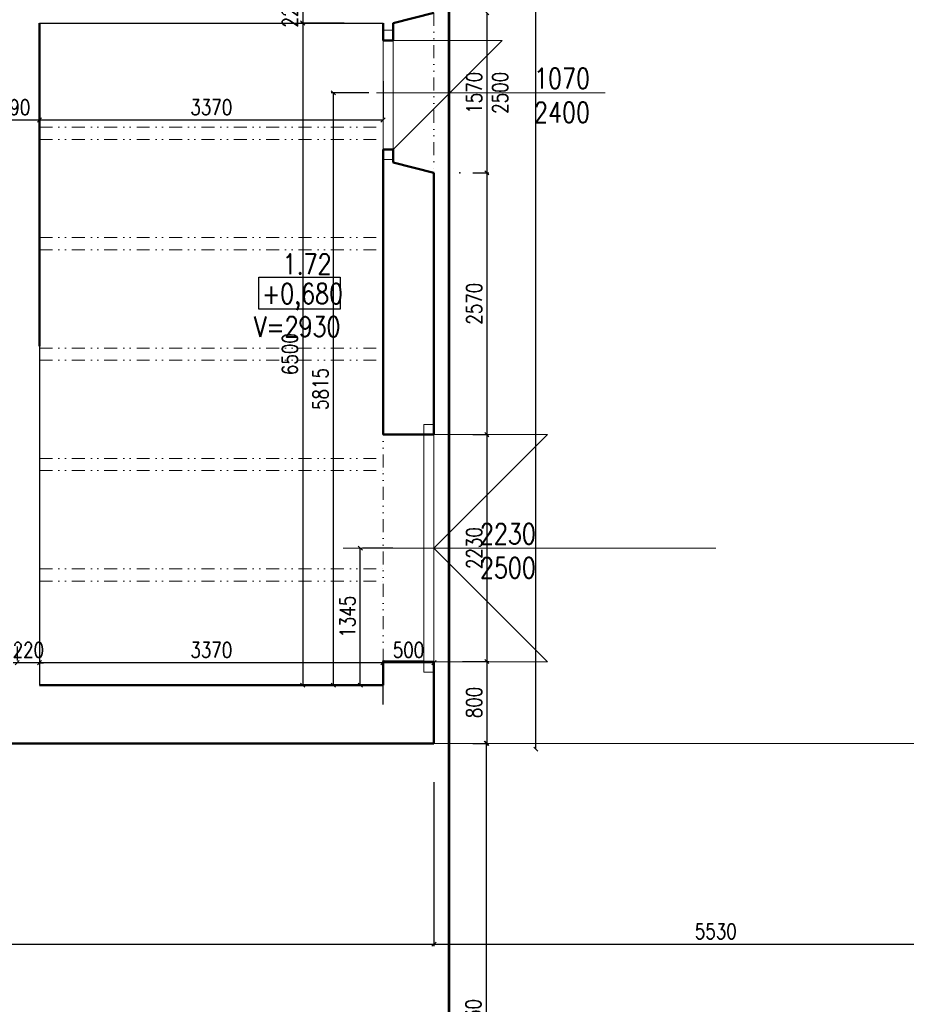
# Model space of a CAD drawing. Header units: millimetres. Extents: x -238874 to 551972, y -298952 to 658415.
# Tile 143 of 256: x 78933 to 87633, y 46209 to 55873. Entities that reach past the tile are written whole.
import ezdxf

# ---------------------------------------------------------------- set-up
doc = ezdxf.new("R2010")
doc.units = ezdxf.units.MM
doc.header["$LTSCALE"] = 20
doc.linetypes.add('DIVIDE2', pattern=[15.875, 6.35, -3.175, 0, -3.175, 0, -3.175])
doc.layers.add('CKNETISK', color=116, linetype='Continuous', lineweight=18, plot=False)
for name, color, linetype, lineweight in [('CKTEXTY_MALE', 140, 'Continuous', 18), ('NOSNÉ', 8, 'Continuous', 50), ('PRUCHODY', 7, 'Continuous', 18)]:
    doc.layers.add(name, color=color, linetype=linetype, lineweight=lineweight)
for name, color, linetype in [('CZ', 255, 'Continuous'), ('KOTY', 8, 'Continuous'), ('ZDP', 50, 'Continuous')]:
    doc.layers.add(name, color=color, linetype=linetype)
doc.styles.add('SIMPLEX', font='SIMPLEX.shx', dxfattribs={"width": 0.8, "bigfont": 'CAD13.shx'})
doc.styles.get("Standard").update_dxf_attribs({"font": 'simplex.shx', "width": 0.8})
doc.dimstyles.new('CKA', dxfattribs={"dimtxt": 200, "dimasz": 40, "dimexe": 20, "dimexo": 0.2, "dimgap": 50, "dimtad": 1, "dimdec": 0, "dimrnd": 1, "dimzin": 0, "dimdsep": 46, "dimtxsty": 'Standard', "dimblk1": 'OBLIQUE', "dimblk2": 'OBLIQUE', "dimsah": 1, "dimcen": 0.09, "dimclrd": 253, "dimclre": 253, "dimclrt": 253, "dimadec": 0, "dimazin": 0, "dimtfac": 1, "dimtdec": 0, "dimtix": 1, "dimtmove": 2, "dimatfit": 3, "dimfxl": 1, "dimtolj": 1, "dimtzin": 0, "dimarcsym": 0})

# ---------------------------------------------------------------- blocks, each defined once
blk = doc.blocks.new('_OBLIQUE')
at = {"color": 0, "linetype": 'ByBlock'}
blk.add_line((-0.5, -0.5), (0.5, 0.5), dxfattribs=at)
blk = doc.blocks.new('*D62')
at = {"layer": 'DEFPOINTS', "color": 0, "transparency": 16777216}
for p in [(82998, 48770), (82998, 43340), (83509.8, 43340)]:
    blk.add_point(p, dxfattribs=at)
at = {"layer": 'KOTY', "lineweight": -2, "transparency": 16777216}
for p, q in [((83509.8, 48770), (83509.8, 43340)), ((83378.7, 43340), (83529.8, 43340))]:
    blk.add_line(p, q, dxfattribs=at)
at = {"layer": 'KOTY', "lineweight": -2, "transparency": 16777216, "xscale": 40, "yscale": 40, "zscale": 40}
for p, rotation in [((83509.8, 48770), 90), ((83509.8, 43340), 270)]:
    blk.add_blockref('_OBLIQUE', p, dxfattribs=dict(at, rotation=rotation))
at = {"layer": 'KOTY', "transparency": 16777216, "insert": (83384.8, 46055), "char_height": 150, "attachment_point": 5, "rotation": 90, "style": 'SIMPLEX'}
blk.add_mtext('\\A1;5430', dxfattribs=at)
blk = doc.blocks.new('*D695')
at = {"layer": 'DEFPOINTS', "color": 0, "transparency": 16777216}
for p in [(69888, 48770), (82998, 48770), (82998, 46799.6)]:
    blk.add_point(p, dxfattribs=at)
at = {"layer": 'KOTY', "lineweight": -2, "transparency": 16777216}
for p, q in [((82998, 48389.3), (82998, 46779.6)), ((69888, 46799.6), (82998, 46799.6))]:
    blk.add_line(p, q, dxfattribs=at)
at = {"layer": 'KOTY', "lineweight": -2, "transparency": 16777216, "xscale": 40, "yscale": 40, "zscale": 40, "rotation": 180}
blk.add_blockref('_OBLIQUE', (69888, 46799.6), dxfattribs=at)
at = {"layer": 'KOTY', "lineweight": -2, "transparency": 16777216, "xscale": 40, "yscale": 40, "zscale": 40}
blk.add_blockref('_OBLIQUE', (82998, 46799.6), dxfattribs=at)
at = {"layer": 'KOTY', "transparency": 16777216, "insert": (76443, 46924.6), "char_height": 150, "attachment_point": 5, "style": 'SIMPLEX'}
blk.add_mtext('\\A1;13110', dxfattribs=at)
blk = doc.blocks.new('*D1180')
at = {"layer": 'DEFPOINTS', "color": 0, "transparency": 16777216}
for p in [(83145.1, 80790), (83997.4, 80790), (83145.1, 48711.7)]:
    blk.add_point(p, dxfattribs=at)
at = {"layer": 'KOTY', "lineweight": -2, "transparency": 16777216}
for p, q in [((83525.9, 80790), (84017.4, 80790)), ((83997.4, 48711.7), (83997.4, 80790))]:
    blk.add_line(p, q, dxfattribs=at)
at = {"layer": 'KOTY', "lineweight": -2, "transparency": 16777216, "xscale": 40, "yscale": 40, "zscale": 40}
for p, rotation in [((83997.4, 80790), 90), ((83997.4, 48711.7), 270)]:
    blk.add_blockref('_OBLIQUE', p, dxfattribs=dict(at, rotation=rotation))
at = {"layer": 'KOTY', "transparency": 16777216, "insert": (83872.4, 64750.9), "char_height": 150, "attachment_point": 5, "rotation": 90, "style": 'SIMPLEX'}
blk.add_mtext('\\A1;32078', dxfattribs=at)
blk = doc.blocks.new('*D1189')
at = {"layer": 'DEFPOINTS', "color": 0, "transparency": 16777216}
for p in [(82498, 55840.1), (81709.6, 49340), (81709.6, 49340)]:
    blk.add_point(p, dxfattribs=at)
at = {"layer": 'KOTY', "lineweight": -2, "transparency": 16777216}
for p, q in [((81709.6, 55840.1), (81709.6, 49340)), ((82090.4, 49340), (81729.6, 49340))]:
    blk.add_line(p, q, dxfattribs=at)
at = {"layer": 'KOTY', "lineweight": -2, "transparency": 16777216, "xscale": 40, "yscale": 40, "zscale": 40}
for p, rotation in [((81709.6, 55840.1), 90), ((81709.6, 49340), 270)]:
    blk.add_blockref('_OBLIQUE', p, dxfattribs=dict(at, rotation=rotation))
at = {"layer": 'KOTY', "transparency": 16777216, "insert": (81584.6, 52590.1), "char_height": 150, "attachment_point": 5, "rotation": 90, "style": 'SIMPLEX'}
blk.add_mtext('\\A1;6500', dxfattribs=at)
blk = doc.blocks.new('*D1190')
at = {"layer": 'DEFPOINTS', "color": 0, "transparency": 16777216}
for p in [(78638, 55581.8), (79128, 55581.8), (79128, 54888.5)]:
    blk.add_point(p, dxfattribs=at)
at = {"layer": 'KOTY', "lineweight": -2, "transparency": 16777216}
for p, q in [((79128, 55201), (79128, 54868.5)), ((78638, 54888.5), (79128, 54888.5))]:
    blk.add_line(p, q, dxfattribs=at)
at = {"layer": 'KOTY', "lineweight": -2, "transparency": 16777216, "xscale": 40, "yscale": 40, "zscale": 40, "rotation": 180}
blk.add_blockref('_OBLIQUE', (78638, 54888.5), dxfattribs=at)
at = {"layer": 'KOTY', "lineweight": -2, "transparency": 16777216, "xscale": 40, "yscale": 40, "zscale": 40}
blk.add_blockref('_OBLIQUE', (79128, 54888.5), dxfattribs=at)
at = {"layer": 'KOTY', "transparency": 16777216, "insert": (78883, 55013.5), "char_height": 150, "attachment_point": 5, "style": 'SIMPLEX'}
blk.add_mtext('\\A1;490', dxfattribs=at)
blk = doc.blocks.new('*D1191')
at = {"layer": 'DEFPOINTS', "color": 0, "transparency": 16777216}
for p in [(79128, 55581.8), (82498, 54888.5), (82498, 54888.5)]:
    blk.add_point(p, dxfattribs=at)
at = {"layer": 'KOTY', "lineweight": -2, "transparency": 16777216}
for p, q in [((82498, 55269.3), (82498, 54908.5)), ((79128, 54888.5), (82498, 54888.5))]:
    blk.add_line(p, q, dxfattribs=at)
at = {"layer": 'KOTY', "lineweight": -2, "transparency": 16777216, "xscale": 40, "yscale": 40, "zscale": 40, "rotation": 180}
blk.add_blockref('_OBLIQUE', (79128, 54888.5), dxfattribs=at)
at = {"layer": 'KOTY', "lineweight": -2, "transparency": 16777216, "xscale": 40, "yscale": 40, "zscale": 40}
blk.add_blockref('_OBLIQUE', (82498, 54888.5), dxfattribs=at)
at = {"layer": 'KOTY', "transparency": 16777216, "insert": (80813, 55013.5), "char_height": 150, "attachment_point": 5, "style": 'SIMPLEX'}
blk.add_mtext('\\A1;3370', dxfattribs=at)
blk = doc.blocks.new('*D1194')
at = {"layer": 'DEFPOINTS', "color": 0, "transparency": 16777216}
for p in [(82998, 55940), (82998, 54370), (83517.8, 54370)]:
    blk.add_point(p, dxfattribs=at)
at = {"layer": 'KOTY', "lineweight": -2, "transparency": 16777216}
for p, q in [((83517.8, 55940), (83517.8, 54370)), ((83378.7, 54370), (83537.8, 54370))]:
    blk.add_line(p, q, dxfattribs=at)
at = {"layer": 'KOTY', "lineweight": -2, "transparency": 16777216, "xscale": 40, "yscale": 40, "zscale": 40}
for p, rotation in [((83517.8, 55940), 90), ((83517.8, 54370), 270)]:
    blk.add_blockref('_OBLIQUE', p, dxfattribs=dict(at, rotation=rotation))
at = {"layer": 'KOTY', "transparency": 16777216, "insert": (83392.8, 55155), "char_height": 150, "attachment_point": 5, "rotation": 90, "style": 'SIMPLEX'}
blk.add_mtext('\\A1;1570', dxfattribs=at)
blk = doc.blocks.new('*D1197')
at = {"layer": 'DEFPOINTS', "color": 0, "transparency": 16777216}
for p in [(82998, 48750), (88528, 48750), (88528, 46799.6)]:
    blk.add_point(p, dxfattribs=at)
at = {"layer": 'KOTY', "lineweight": -2, "transparency": 16777216}
for p, q in [((88528, 48369.3), (88528, 46779.6)), ((82998, 46799.6), (88528, 46799.6))]:
    blk.add_line(p, q, dxfattribs=at)
at = {"layer": 'KOTY', "lineweight": -2, "transparency": 16777216, "xscale": 40, "yscale": 40, "zscale": 40, "rotation": 180}
blk.add_blockref('_OBLIQUE', (82998, 46799.6), dxfattribs=at)
at = {"layer": 'KOTY', "lineweight": -2, "transparency": 16777216, "xscale": 40, "yscale": 40, "zscale": 40}
blk.add_blockref('_OBLIQUE', (88528, 46799.6), dxfattribs=at)
at = {"layer": 'KOTY', "transparency": 16777216, "insert": (85763, 46924.6), "char_height": 150, "attachment_point": 5, "style": 'SIMPLEX'}
blk.add_mtext('\\A1;5530', dxfattribs=at)
blk = doc.blocks.new('*D1198')
at = {"layer": 'DEFPOINTS', "color": 0, "transparency": 16777216}
for p in [(82998, 54370), (82998, 51800), (83517.8, 51800)]:
    blk.add_point(p, dxfattribs=at)
at = {"layer": 'KOTY', "lineweight": -2, "transparency": 16777216}
for p, q in [((83517.8, 54370), (83517.8, 51800)), ((83378.7, 51800), (83537.8, 51800))]:
    blk.add_line(p, q, dxfattribs=at)
at = {"layer": 'KOTY', "lineweight": -2, "transparency": 16777216, "xscale": 40, "yscale": 40, "zscale": 40}
for p, rotation in [((83517.8, 54370), 90), ((83517.8, 51800), 270)]:
    blk.add_blockref('_OBLIQUE', p, dxfattribs=dict(at, rotation=rotation))
at = {"layer": 'KOTY', "transparency": 16777216, "insert": (83392.8, 53085), "char_height": 150, "attachment_point": 5, "rotation": 90, "style": 'SIMPLEX'}
blk.add_mtext('\\A1;2570', dxfattribs=at)
blk = doc.blocks.new('*D1199')
at = {"layer": 'DEFPOINTS', "color": 0, "transparency": 16777216}
for p in [(82998, 51800), (82898, 49572.2), (83517.8, 49572.2)]:
    blk.add_point(p, dxfattribs=at)
at = {"layer": 'KOTY', "lineweight": -2, "transparency": 16777216}
for p, q in [((83517.8, 51800), (83517.8, 49572.2)), ((83278.7, 49572.2), (83537.8, 49572.2))]:
    blk.add_line(p, q, dxfattribs=at)
at = {"layer": 'KOTY', "lineweight": -2, "transparency": 16777216, "xscale": 40, "yscale": 40, "zscale": 40}
for p, rotation in [((83517.8, 51800), 90), ((83517.8, 49572.2), 270)]:
    blk.add_blockref('_OBLIQUE', p, dxfattribs=dict(at, rotation=rotation))
at = {"layer": 'KOTY', "transparency": 16777216, "insert": (83392.8, 50686.1), "char_height": 150, "attachment_point": 5, "rotation": 90, "style": 'SIMPLEX'}
blk.add_mtext('\\A1;2230', dxfattribs=at)
blk = doc.blocks.new('*D1200')
at = {"layer": 'DEFPOINTS', "color": 0, "transparency": 16777216}
for p in [(82898, 49572.2), (82998, 48770), (83517.8, 48770)]:
    blk.add_point(p, dxfattribs=at)
at = {"layer": 'KOTY', "lineweight": -2, "transparency": 16777216}
for p, q in [((83517.8, 49572.2), (83517.8, 48770)), ((83378.7, 48770), (83537.8, 48770))]:
    blk.add_line(p, q, dxfattribs=at)
at = {"layer": 'KOTY', "lineweight": -2, "transparency": 16777216, "xscale": 40, "yscale": 40, "zscale": 40}
for p, rotation in [((83517.8, 49572.2), 90), ((83517.8, 48770), 270)]:
    blk.add_blockref('_OBLIQUE', p, dxfattribs=dict(at, rotation=rotation))
at = {"layer": 'KOTY', "transparency": 16777216, "insert": (83392.8, 49171.1), "char_height": 150, "attachment_point": 5, "rotation": 90, "style": 'SIMPLEX'}
blk.add_mtext('\\A1;800', dxfattribs=at)
blk = doc.blocks.new('*D1202')
at = {"layer": 'DEFPOINTS', "color": 0, "transparency": 16777216}
for p in [(82498, 49561.9), (82498, 48770), (82998, 48770)]:
    blk.add_point(p, dxfattribs=at)
at = {"layer": 'KOTY', "lineweight": -2, "transparency": 16777216}
for p, q in [((82498, 49150.8), (82498, 49581.9)), ((82998, 49561.9), (82498, 49561.9))]:
    blk.add_line(p, q, dxfattribs=at)
at = {"layer": 'KOTY', "lineweight": -2, "transparency": 16777216, "xscale": 40, "yscale": 40, "zscale": 40, "rotation": 180}
blk.add_blockref('_OBLIQUE', (82498, 49561.9), dxfattribs=at)
at = {"layer": 'KOTY', "lineweight": -2, "transparency": 16777216, "xscale": 40, "yscale": 40, "zscale": 40}
blk.add_blockref('_OBLIQUE', (82998, 49561.9), dxfattribs=at)
at = {"layer": 'KOTY', "transparency": 16777216, "insert": (82748, 49686.9), "char_height": 150, "attachment_point": 5, "style": 'SIMPLEX'}
blk.add_mtext('\\A1;500', dxfattribs=at)
blk = doc.blocks.new('*D1203')
at = {"layer": 'DEFPOINTS', "color": 0, "transparency": 16777216}
for p in [(79128, 49561.9), (79128, 49340), (82498, 48770)]:
    blk.add_point(p, dxfattribs=at)
at = {"layer": 'KOTY', "lineweight": -2, "transparency": 16777216}
for p, q in [((79128, 49720.8), (79128, 49581.9)), ((82498, 49561.9), (79128, 49561.9))]:
    blk.add_line(p, q, dxfattribs=at)
at = {"layer": 'KOTY', "lineweight": -2, "transparency": 16777216, "xscale": 40, "yscale": 40, "zscale": 40, "rotation": 180}
blk.add_blockref('_OBLIQUE', (79128, 49561.9), dxfattribs=at)
at = {"layer": 'KOTY', "lineweight": -2, "transparency": 16777216, "xscale": 40, "yscale": 40, "zscale": 40}
blk.add_blockref('_OBLIQUE', (82498, 49561.9), dxfattribs=at)
at = {"layer": 'KOTY', "transparency": 16777216, "insert": (80813, 49686.9), "char_height": 150, "attachment_point": 5, "style": 'SIMPLEX'}
blk.add_mtext('\\A1;3370', dxfattribs=at)
blk = doc.blocks.new('*D1204')
at = {"layer": 'DEFPOINTS', "color": 0, "transparency": 16777216}
for p in [(78908, 49561.9), (78908, 49340), (79128, 49340)]:
    blk.add_point(p, dxfattribs=at)
at = {"layer": 'KOTY', "lineweight": -2, "transparency": 16777216}
for p, q in [((78908, 49720.8), (78908, 49581.9)), ((78908, 49561.9), (78868, 49561.9)), ((79128, 49561.9), (78908, 49561.9)), ((79128, 49561.9), (79168, 49561.9))]:
    blk.add_line(p, q, dxfattribs=at)
at = {"layer": 'KOTY', "lineweight": -2, "transparency": 16777216, "xscale": 40, "yscale": 40, "zscale": 40}
blk.add_blockref('_OBLIQUE', (78908, 49561.9), dxfattribs=at)
at = {"layer": 'KOTY', "lineweight": -2, "transparency": 16777216, "xscale": 40, "yscale": 40, "zscale": 40, "rotation": 180}
blk.add_blockref('_OBLIQUE', (79128, 49561.9), dxfattribs=at)
at = {"layer": 'KOTY', "transparency": 16777216, "insert": (79018, 49686.9), "char_height": 150, "attachment_point": 5, "style": 'SIMPLEX'}
blk.add_mtext('\\A1;220', dxfattribs=at)
blk = doc.blocks.new('*D1207')
at = {"layer": 'DEFPOINTS', "color": 0, "transparency": 16777216}
for p in [(82214.5, 50685), (82275.3, 50685), (82214.5, 49340)]:
    blk.add_point(p, dxfattribs=at)
at = {"layer": 'KOTY', "lineweight": -2, "transparency": 16777216}
for p, q in [((82275.3, 49340), (82275.3, 50685)), ((82595.3, 50685), (82295.3, 50685))]:
    blk.add_line(p, q, dxfattribs=at)
at = {"layer": 'KOTY', "lineweight": -2, "transparency": 16777216, "xscale": 40, "yscale": 40, "zscale": 40}
for p, rotation in [((82275.3, 50685), 90), ((82275.3, 49340), 270)]:
    blk.add_blockref('_OBLIQUE', p, dxfattribs=dict(at, rotation=rotation))
at = {"layer": 'KOTY', "transparency": 16777216, "insert": (82150.3, 50012.5), "char_height": 150, "attachment_point": 5, "rotation": 90, "style": 'SIMPLEX'}
blk.add_mtext('\\A1;1345', dxfattribs=at)
blk = doc.blocks.new('*D1208')
at = {"layer": 'DEFPOINTS', "color": 0, "transparency": 16777216}
for p in [(82010.8, 55155), (82740.1, 55155), (82740.1, 49340)]:
    blk.add_point(p, dxfattribs=at)
at = {"layer": 'KOTY', "lineweight": -2, "transparency": 16777216}
for p, q in [((82359.3, 55155), (81990.8, 55155)), ((82010.8, 49340), (82010.8, 55155))]:
    blk.add_line(p, q, dxfattribs=at)
at = {"layer": 'KOTY', "lineweight": -2, "transparency": 16777216, "xscale": 40, "yscale": 40, "zscale": 40}
for p, rotation in [((82010.8, 55155), 90), ((82010.8, 49340), 270)]:
    blk.add_blockref('_OBLIQUE', p, dxfattribs=dict(at, rotation=rotation))
at = {"layer": 'KOTY', "transparency": 16777216, "insert": (81885.8, 52247.5), "char_height": 150, "attachment_point": 5, "rotation": 90, "style": 'SIMPLEX'}
blk.add_mtext('\\A1;5815', dxfattribs=at)
blk = doc.blocks.new('*D1210')
at = {"layer": 'DEFPOINTS', "color": 0, "transparency": 16777216}
for p in [(79913.9, 49340), (77898.1, 48770), (79913.9, 48770)]:
    blk.add_point(p, dxfattribs=at)
at = {"layer": 'KOTY', "lineweight": -2, "transparency": 16777216}
for p, q in [((77898.1, 49340), (77898.1, 48770)), ((79533.1, 48770), (77878.1, 48770))]:
    blk.add_line(p, q, dxfattribs=at)
at = {"layer": 'KOTY', "lineweight": -2, "transparency": 16777216, "xscale": 40, "yscale": 40, "zscale": 40}
for p, rotation in [((77898.1, 49340), 90), ((77898.1, 48770), 270)]:
    blk.add_blockref('_OBLIQUE', p, dxfattribs=dict(at, rotation=rotation))
at = {"layer": 'KOTY', "transparency": 16777216, "insert": (77773.1, 49055), "char_height": 150, "attachment_point": 5, "rotation": 90, "style": 'SIMPLEX'}
blk.add_mtext('\\A1;570', dxfattribs=at)
blk = doc.blocks.new('*D1259')
at = {"layer": 'DEFPOINTS', "color": 0, "transparency": 16777216}
for p in [(80022.4, 56960), (78486.6, 55510), (78502.4, 55510)]:
    blk.add_point(p, dxfattribs=at)
at = {"layer": 'KOTY', "lineweight": -2, "transparency": 16777216}
for p, q in [((78486.6, 56960), (78486.6, 55510)), ((78121.6, 55510), (78466.6, 55510))]:
    blk.add_line(p, q, dxfattribs=at)
at = {"layer": 'KOTY', "lineweight": -2, "transparency": 16777216, "xscale": 40, "yscale": 40, "zscale": 40}
for p, rotation in [((78486.6, 56960), 90), ((78486.6, 55510), 270)]:
    blk.add_blockref('_OBLIQUE', p, dxfattribs=dict(at, rotation=rotation))
at = {"layer": 'KOTY', "transparency": 16777216, "insert": (78361.6, 56235), "char_height": 150, "attachment_point": 5, "rotation": 90, "style": 'SIMPLEX'}
blk.add_mtext('\\A1;1450', dxfattribs=at)
blk = doc.blocks.new('*D1266')
at = {"layer": 'DEFPOINTS', "color": 0, "transparency": 16777216}
for p in [(82328, 56060), (81709.6, 55840.1), (82498, 55840.1)]:
    blk.add_point(p, dxfattribs=at)
at = {"layer": 'KOTY', "lineweight": -2, "transparency": 16777216}
for p, q in [((81709.6, 56060), (81709.6, 56100)), ((81709.6, 56060), (81709.6, 55840.1)), ((82117.2, 55840.1), (81689.6, 55840.1)), ((81709.6, 55840.1), (81709.6, 55800.1))]:
    blk.add_line(p, q, dxfattribs=at)
at = {"layer": 'KOTY', "lineweight": -2, "transparency": 16777216, "xscale": 40, "yscale": 40, "zscale": 40}
for p, rotation in [((81709.6, 56060), 270), ((81709.6, 55840.1), 90)]:
    blk.add_blockref('_OBLIQUE', p, dxfattribs=dict(at, rotation=rotation))
at = {"layer": 'KOTY', "transparency": 16777216, "insert": (81584.6, 55950.1), "char_height": 150, "attachment_point": 5, "rotation": 90, "style": 'SIMPLEX'}
blk.add_mtext('\\A1;220', dxfattribs=at)

msp = doc.modelspace()

# ---------------------------------------------------------------- linework, layer by layer
at = {"layer": 'CKNETISK', "lineweight": 53}
msp.add_line((83147.962, -240764.395), (83147.962, 658415.336), dxfattribs=at)
at = {"layer": 'CKNETISK'}
msp.add_line((82997.962, 48770.047), (142881.985, 48770.047), dxfattribs=at)
at = {"layer": 'CZ', "color": 7}
msp.add_lwpolyline([(81279.889, 53346.071), (82078.915, 53346.071), (82078.915, 53030.133), (81279.889, 53030.133)], close=True, dxfattribs=at)
at = {"layer": 'KOTY'}
msp.add_point((83251.968, 54370.047), dxfattribs=at)
at = {"layer": 'NOSNÉ'}
for p, q in [((82597.962, 55840.047), (82997.962, 55940.047)), ((79127.962, 52670.047), (79127.962, 55840.14)), ((82497.962, 55670.047), (82497.962, 55840.14)), ((82597.962, 55840.047), (82597.962, 55840.047)), ((82597.962, 55740.047), (82597.962, 55840.047)), ((82597.962, 55670.047), (82597.962, 55840.047)), ((82497.962, 55670.047), (82597.962, 55670.047)), ((82497.962, 51800.047), (82497.962, 54600.047)), ((82497.962, 54600.047), (82597.962, 54600.047)), ((82597.962, 54470.047), (82597.962, 54600.047)), ((82597.962, 54470.047), (82997.962, 54370.047)), ((82597.962, 54470.047), (82597.962, 54470.047)), ((82997.962, 51800.047), (82997.962, 54370.047)), ((82497.962, 51800.047), (82897.962, 51800.047)), ((82897.962, 51800.047), (82997.962, 51800.047)), ((82497.962, 49340.047), (82497.962, 49572.214)), ((82897.962, 49572.214), (82497.962, 49572.214)), ((82997.962, 49570.047), (82897.962, 49570.047)), ((82997.962, 48770.047), (82997.962, 49570.047)), ((79127.962, 49340.047), (82497.962, 49340.047)), ((77127.962, 48770.047), (82997.962, 48770.047))]:
    msp.add_line(p, q, dxfattribs=at)
at = {"layer": 'PRUCHODY', "linetype": 'DIVIDE2'}
for p, q in [((82997.962, 55940.047), (82997.962, 54370.047)), ((79127.962, 54816.807), (82497.962, 54816.807)), ((79127.962, 54696.807), (82497.962, 54696.807)), ((79127.962, 53733.474), (82497.962, 53733.474)), ((79127.962, 53613.474), (82497.962, 53613.474)), ((79127.962, 52650.141), (82497.962, 52650.141)), ((79127.962, 52530.141), (82497.962, 52530.141)), ((82497.962, 49572.214), (82497.962, 51800.047)), ((79127.962, 51566.808), (82497.962, 51566.808)), ((79127.962, 51446.808), (82497.962, 51446.808)), ((79127.962, 50483.475), (82497.962, 50483.475)), ((79127.962, 50363.475), (82497.962, 50363.475)), ((82497.962, 49572.214), (82497.962, 49470.047))]:
    msp.add_line(p, q, dxfattribs=at)
at = {"layer": 'PRUCHODY'}
for p, q in [((82497.962, 55770.047), (82597.962, 55770.047)), ((82497.962, 54600.047), (82497.962, 55670.047)), ((82597.962, 55669.955), (82597.962, 54600.047)), ((83667.87, 55669.955), (82597.962, 54600.047)), ((82597.962, 55669.955), (83667.87, 55669.955)), ((82432.847, 55155.047), (84678.179, 55155.047)), ((82497.962, 54500.047), (82597.962, 54500.047)), ((82897.962, 51900.047), (82897.962, 51800.047)), ((82897.962, 51900.047), (82997.962, 51900.047)), ((82897.962, 49570.047), (82897.962, 51800.047)), ((84112.962, 51800.047), (82997.962, 51800.047)), ((84112.962, 51800.047), (82997.962, 50685.047)), ((82997.962, 51800.047), (82997.962, 49570.047)), ((82107.916, 50685.047), (85762.099, 50685.047)), ((82997.962, 50685.047), (84112.962, 49570.047)), ((82897.962, 49570.047), (82897.962, 49470.047)), ((82997.962, 49570.047), (84112.962, 49570.047)), ((82897.962, 49470.047), (82997.962, 49470.047))]:
    msp.add_line(p, q, dxfattribs=at)
at = {"layer": 'ZDP'}
for p, q in [((79127.962, 55840.14), (82497.962, 55840.14)), ((79127.962, 52670.047), (79127.962, 49340.047))]:
    msp.add_line(p, q, dxfattribs=at)

# ---------------------------------------------------------------- texts
at = {"layer": 'CKTEXTY_MALE', "insert": (41215.138, 48082.555), "char_height": 200, "width": 2530.01668, "attachment_point": 1}
msp.add_mtext('\\pi152.87;ÚPRAVA OSTĚNÍ PO \\P\\pi0.49287;OSAZENÍ OKNA ŠTUK \\P\\pi1120.5;+ VÝMALBA', dxfattribs=at)
at = {"layer": 'CZ', "color": 7, "char_height": 200, "width": 1830.1, "attachment_point": 1}
for s, insert in [('1070\\P2400', (83979.792, 55396.373)), ('1.72', (81512.676, 53573.858)), ('+0,680', (81310.724, 53284.249)), ('V=2930', (81230.088, 52959.536)), ('2230\\P2500', (83448.688, 50926.373))]:
    msp.add_mtext(s, dxfattribs=dict(at, insert=insert))
at = {"layer": 'KOTY', "insert": (83646.81, 55155.047), "char_height": 150, "attachment_point": 5, "rotation": 90, "style": 'SIMPLEX'}
msp.add_mtext('2500', dxfattribs=at)

# ---------------------------------------------------------------- dimensions: what is measured, and where the dimension line sits
at = {"layer": 'KOTY'}
for base, p1, p2, angle, text, picture, middle in [((83997.408, 80790.047), (83145.1, 48711.708), (83145.1, 80790.047), 270, '32078', '*D1180', (83872.408, 64750.878)), ((78486.633, 55510.047), (80022.393, 56960.047), (78502.393, 55510.047), 90, '1450', '*D1259', (78361.633, 56235.047)), ((81709.638, 55840.14), (82327.962, 56060.047), (82497.962, 55840.14), 90, '220', '*D1266', (81584.638, 55950.093)), ((83517.804, 54370.047), (82997.962, 55940.047), (82997.962, 54370.047), 270, '1570', '*D1194', (83392.804, 55155.047)), ((81709.638, 49340.047), (82497.962, 55840.14), (81709.638, 49340.047), 90, '6500', '*D1189', (81584.638, 52590.093)), ((79127.962, 54888.547), (78637.962, 55581.787), (79127.962, 55581.787), 180, '490', '*D1190', (78882.962, 55013.547)), ((82497.962, 54888.547), (79127.962, 55581.787), (82497.962, 54888.547), 180, '3370', '*D1191', (80812.962, 55013.547)), ((82010.826, 55155.047), (82740.091, 49340.047), (82740.091, 55155.047), 270, '5815', '*D1208', (81885.826, 52247.547)), ((83517.804, 51800.047), (82997.962, 54370.047), (82997.962, 51800.047), 270, '2570', '*D1198', (83392.804, 53085.047)), ((83517.804, 49572.214), (82997.962, 51800.047), (82897.962, 49572.214), 270, '2230', '*D1199', (83392.804, 50686.13)), ((82275.294, 50685.047), (82214.512, 49340.047), (82214.512, 50685.047), 270, '1345', '*D1207', (82150.294, 50012.547)), ((83517.804, 48770.047), (82897.962, 49572.214), (82997.962, 48770.047), 270, '800', '*D1200', (83392.804, 49171.13)), ((77898.127, 48770.047), (79913.887, 49340.047), (79913.887, 48770.047), 90, '570', '*D1210', (77773.127, 49055.047)), ((82997.962, 46799.604), (69887.962, 48770.047), (82997.962, 48770.047), 180, '13110', '*D695', (76442.962, 46924.604)), ((88527.962, 46799.604), (82997.962, 48750.047), (88527.962, 48750.047), 180, '5530', '*D1197', (85762.962, 46924.604)), ((83509.804, 43340.047), (82997.962, 48770.047), (82997.962, 43340.047), 270, '5430', '*D62', (83384.804, 46055.047))]:
    dim = msp.add_linear_dim(base=base, p1=p1, p2=p2, angle=angle, text=text, dimstyle='CKA', override={"dimtxt": 150, "dimexo": 380.774374, "dimtxsty": 'SIMPLEX', "dimse1": 1, "dimclrd": 256, "dimclre": 256, "dimclrt": 256}, dxfattribs=at)
    dim.commit()
    dim.dimension.update_dxf_attribs({"geometry": picture, "text_midpoint": middle})
for base, p1, p2, text, picture, middle in [((78907.962, 49561.861), (79127.962, 49340.047), (78907.962, 49340.047), '220', '*D1204', (79017.962, 49686.861)), ((79127.962, 49561.861), (82497.962, 48770.047), (79127.962, 49340.047), '3370', '*D1203', (80812.962, 49686.861)), ((82497.962, 49561.861), (82997.962, 48770.047), (82497.962, 48770.047), '500', '*D1202', (82747.962, 49686.861))]:
    dim = msp.add_linear_dim(base=base, p1=p1, p2=p2, text=text, dimstyle='CKA', override={"dimtxt": 150, "dimexo": 380.774374, "dimtxsty": 'SIMPLEX', "dimse1": 1, "dimclrd": 256, "dimclre": 256, "dimclrt": 256}, dxfattribs=at)
    dim.commit()
    dim.dimension.update_dxf_attribs({"geometry": picture, "text_midpoint": middle})

doc.saveas('drawing.dxf')
